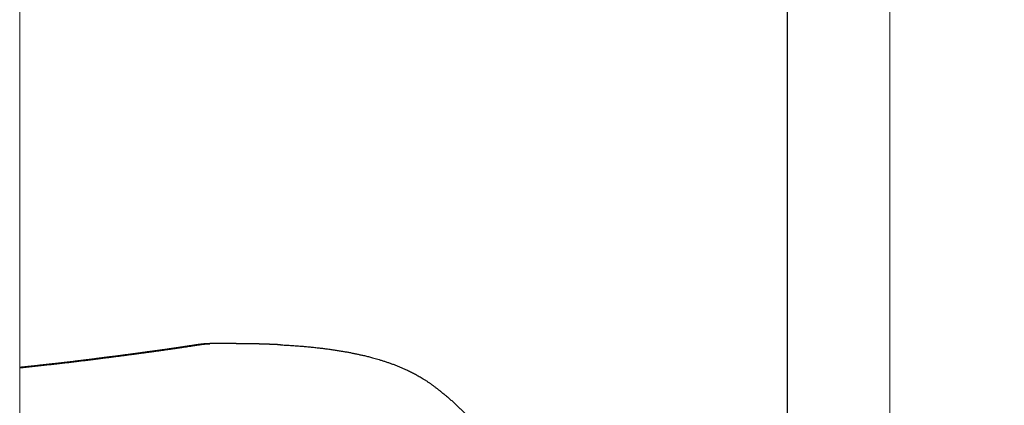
# Model space of a CAD drawing. Header units: millimetres. Extents: x -6792 to 22441, y -13430 to 4653.
# Tile 131 of 256: x -1723 to -1711, y -12301 to -12296. Entities that reach past the tile are written whole.
import ezdxf

# ---------------------------------------------------------------- set-up
doc = ezdxf.new("R2010")
doc.units = ezdxf.units.MM
doc.layers.add('_A_ŚCIANY WEWNĘTRZNE', color=7, linetype='Continuous', lineweight=13)
doc.layers.add('drzwi', color=30, linetype='Continuous', lineweight=20)
doc.layers.add('Wyposazenie Wew - Urzadzenia Sanitarne', color=6, linetype='Continuous')

msp = doc.modelspace()

# ---------------------------------------------------------------- linework, layer by layer
msp.add_line((-1720.198, -12300.122), (-1720.197, -12300.122))
for points, knots in [([(-1720.198, -12300.122), (-1720.198, -12300.122), (-1720.202, -12300.122), (-1720.209, -12300.122), (-1720.219, -12300.122), (-1720.23, -12300.123), (-1720.241, -12300.123), (-1720.252, -12300.124), (-1720.262, -12300.125), (-1720.271, -12300.126), (-1720.28, -12300.127), (-1720.289, -12300.128), (-1720.299, -12300.129), (-1720.307, -12300.13), (-1720.316, -12300.131), (-1720.325, -12300.132), (-1720.334, -12300.133), (-1720.342, -12300.135), (-1720.351, -12300.136), (-1720.359, -12300.137), (-1720.368, -12300.138), (-1720.376, -12300.139), (-1720.384, -12300.141), (-1720.393, -12300.142), (-1720.401, -12300.143), (-1720.409, -12300.144), (-1720.418, -12300.146), (-1720.426, -12300.147), (-1720.435, -12300.148), (-1720.443, -12300.149), (-1720.452, -12300.151), (-1720.46, -12300.152), (-1720.469, -12300.153), (-1720.478, -12300.155), (-1720.487, -12300.156), (-1720.496, -12300.157), (-1720.505, -12300.159), (-1720.514, -12300.16), (-1720.523, -12300.162), (-1720.532, -12300.163), (-1720.542, -12300.164), (-1720.551, -12300.166), (-1720.56, -12300.167), (-1720.57, -12300.169), (-1720.58, -12300.17), (-1720.589, -12300.172), (-1720.599, -12300.173), (-1720.609, -12300.174), (-1720.619, -12300.176), (-1720.629, -12300.177), (-1720.639, -12300.179), (-1720.649, -12300.18), (-1720.66, -12300.182), (-1720.67, -12300.183), (-1720.681, -12300.185), (-1720.691, -12300.186), (-1720.702, -12300.188), (-1720.713, -12300.189), (-1720.723, -12300.191), (-1720.734, -12300.193), (-1720.745, -12300.194), (-1720.756, -12300.196), (-1720.767, -12300.197), (-1720.778, -12300.199), (-1720.79, -12300.2), (-1720.801, -12300.202), (-1720.813, -12300.204), (-1720.824, -12300.205), (-1720.836, -12300.207), (-1720.848, -12300.208), (-1720.86, -12300.21), (-1720.872, -12300.212), (-1720.884, -12300.213), (-1720.896, -12300.215), (-1720.908, -12300.217), (-1720.92, -12300.218), (-1720.933, -12300.22), (-1720.945, -12300.222), (-1720.958, -12300.223), (-1720.971, -12300.225), (-1720.983, -12300.227), (-1720.996, -12300.229), (-1721.009, -12300.23), (-1721.022, -12300.232), (-1721.035, -12300.234), (-1721.049, -12300.236), (-1721.062, -12300.237), (-1721.075, -12300.239), (-1721.089, -12300.241), (-1721.102, -12300.243), (-1721.116, -12300.245), (-1721.129, -12300.246), (-1721.143, -12300.248), (-1721.157, -12300.25), (-1721.171, -12300.252), (-1721.185, -12300.254), (-1721.199, -12300.256), (-1721.213, -12300.257), (-1721.227, -12300.259), (-1721.242, -12300.261), (-1721.256, -12300.263), (-1721.271, -12300.265), (-1721.285, -12300.267), (-1721.3, -12300.269), (-1721.315, -12300.271), (-1721.33, -12300.273), (-1721.345, -12300.275), (-1721.36, -12300.277), (-1721.375, -12300.279), (-1721.39, -12300.28), (-1721.405, -12300.282), (-1721.42, -12300.284), (-1721.435, -12300.286), (-1721.451, -12300.288), (-1721.466, -12300.29), (-1721.482, -12300.292), (-1721.498, -12300.294), (-1721.513, -12300.296), (-1721.529, -12300.298), (-1721.545, -12300.3), (-1721.561, -12300.302), (-1721.577, -12300.304), (-1721.593, -12300.306), (-1721.61, -12300.309), (-1721.626, -12300.311), (-1721.643, -12300.313), (-1721.659, -12300.315), (-1721.676, -12300.317), (-1721.692, -12300.319), (-1721.709, -12300.321), (-1721.726, -12300.323), (-1721.743, -12300.325), (-1721.759, -12300.327), (-1721.776, -12300.329), (-1721.793, -12300.331), (-1721.811, -12300.333), (-1721.828, -12300.335), (-1721.845, -12300.337), (-1721.862, -12300.34), (-1721.88, -12300.342), (-1721.897, -12300.344), (-1721.915, -12300.346), (-1721.933, -12300.348), (-1721.95, -12300.35), (-1721.968, -12300.352), (-1721.986, -12300.354), (-1722.004, -12300.356), (-1722.022, -12300.358), (-1722.04, -12300.36), (-1722.059, -12300.363), (-1722.077, -12300.365), (-1722.095, -12300.367), (-1722.114, -12300.369), (-1722.132, -12300.371), (-1722.151, -12300.373), (-1722.17, -12300.375), (-1722.188, -12300.377), (-1722.207, -12300.379), (-1722.226, -12300.381), (-1722.245, -12300.383), (-1722.264, -12300.385), (-1722.284, -12300.388), (-1722.303, -12300.39), (-1722.322, -12300.392), (-1722.342, -12300.394), (-1722.361, -12300.396), (-1722.381, -12300.398), (-1722.4, -12300.4), (-1722.42, -12300.402), (-1722.44, -12300.404), (-1722.46, -12300.406), (-1722.48, -12300.408), (-1722.497, -12300.41), (-1722.507, -12300.411), (-1722.511, -12300.411)], [0, 0, 0, 0, 0.0008965, 0.0143923, 0.028259, 0.0426582, 0.0573347, 0.0717963, 0.0841348, 0.095797, 0.1068511, 0.1185637, 0.1289025, 0.139852, 0.1502788, 0.1602499, 0.1698349, 0.1790889, 0.1880557, 0.1967705, 0.2052622, 0.2135547, 0.22166, 0.22964, 0.237452, 0.2451104, 0.252628, 0.2600159, 0.267284, 0.2744408, 0.2814938, 0.2884498, 0.2953149, 0.3020945, 0.3087935, 0.3154164, 0.3220301, 0.3285243, 0.3349356, 0.3412689, 0.3475282, 0.3537174, 0.35984, 0.3658992, 0.3718979, 0.377839, 0.3837248, 0.389558, 0.3953405, 0.4010745, 0.406762, 0.4124047, 0.4180043, 0.4236183, 0.4290618, 0.4344536, 0.4397963, 0.4450918, 0.4503421, 0.4555489, 0.4607139, 0.4658386, 0.4709246, 0.4759732, 0.4809858, 0.4859637, 0.490908, 0.4958199, 0.5007005, 0.5055509, 0.5103721, 0.515165, 0.5199305, 0.5246544, 0.5293494, 0.5340084, 0.5386328, 0.5432241, 0.5477835, 0.5523123, 0.5568116, 0.5612826, 0.5657263, 0.5701437, 0.5745341, 0.5788789, 0.5831902, 0.5874749, 0.591733, 0.5959647, 0.6001702, 0.6043496, 0.6085032, 0.6126311, 0.6167335, 0.6208105, 0.6248628, 0.6288158, 0.6328729, 0.6368997, 0.6408967, 0.6448651, 0.6488056, 0.6527193, 0.6566069, 0.6604694, 0.6643074, 0.6681218, 0.6719134, 0.6756828, 0.6794307, 0.6831579, 0.6868649, 0.6905524, 0.6942211, 0.6978715, 0.7015042, 0.7051198, 0.7087188, 0.7123017, 0.7158692, 0.7194217, 0.7229597, 0.7264836, 0.7300235, 0.7335115, 0.7369818, 0.7404352, 0.7438722, 0.7472936, 0.7506999, 0.7540911, 0.7574603, 0.7608194, 0.7641677, 0.7675037, 0.7708258, 0.7741323, 0.7774219, 0.780694, 0.7839614, 0.7872209, 0.790468, 0.793703, 0.7969261, 0.8001376, 0.803338, 0.8065274, 0.8097061, 0.8128745, 0.8160329, 0.8191814, 0.8223205, 0.8254504, 0.8285713, 0.8316836, 0.83479, 0.837892, 0.8409853, 0.8440703, 0.8471471, 0.850216, 0.8532775, 0.8563316, 0.8593788, 0.8624194, 0.8654535, 0.8684814, 0.8715036, 0.8745201, 0.8775313, 0.8805376, 0.883539, 0.885141, 0.885141, 0.885141, 0.885141]), ([(-1722.511, -12300.414), (-1722.509, -12300.414), (-1722.495, -12300.413), (-1722.468, -12300.41), (-1722.431, -12300.406), (-1722.394, -12300.402), (-1722.357, -12300.399), (-1722.321, -12300.395), (-1722.285, -12300.391), (-1722.25, -12300.387), (-1722.214, -12300.383), (-1722.179, -12300.379), (-1722.145, -12300.375), (-1722.111, -12300.372), (-1722.077, -12300.368), (-1722.043, -12300.364), (-1722.01, -12300.36), (-1721.978, -12300.356), (-1721.946, -12300.353), (-1721.914, -12300.349), (-1721.883, -12300.345), (-1721.852, -12300.341), (-1721.821, -12300.338), (-1721.791, -12300.334), (-1721.761, -12300.33), (-1721.73, -12300.327), (-1721.699, -12300.323), (-1721.666, -12300.319), (-1721.634, -12300.315), (-1721.603, -12300.311), (-1721.572, -12300.307), (-1721.542, -12300.303), (-1721.512, -12300.299), (-1721.483, -12300.296), (-1721.454, -12300.292), (-1721.426, -12300.288), (-1721.398, -12300.285), (-1721.37, -12300.281), (-1721.343, -12300.277), (-1721.316, -12300.274), (-1721.289, -12300.271), (-1721.263, -12300.267), (-1721.238, -12300.264), (-1721.213, -12300.26), (-1721.188, -12300.257), (-1721.164, -12300.254), (-1721.141, -12300.251), (-1721.115, -12300.248), (-1721.089, -12300.244), (-1721.061, -12300.24), (-1721.034, -12300.237), (-1721.009, -12300.233), (-1720.985, -12300.23), (-1720.962, -12300.227), (-1720.941, -12300.224), (-1720.919, -12300.221), (-1720.899, -12300.218), (-1720.876, -12300.215), (-1720.853, -12300.212), (-1720.829, -12300.209), (-1720.805, -12300.206), (-1720.783, -12300.202), (-1720.76, -12300.199), (-1720.739, -12300.196), (-1720.718, -12300.193), (-1720.697, -12300.19), (-1720.678, -12300.188), (-1720.659, -12300.185), (-1720.642, -12300.182), (-1720.626, -12300.18), (-1720.611, -12300.178), (-1720.596, -12300.176), (-1720.581, -12300.173), (-1720.567, -12300.171), (-1720.553, -12300.169), (-1720.54, -12300.167), (-1720.524, -12300.165), (-1720.507, -12300.162), (-1720.489, -12300.16), (-1720.472, -12300.157), (-1720.455, -12300.154), (-1720.438, -12300.152), (-1720.423, -12300.149), (-1720.408, -12300.147), (-1720.393, -12300.145), (-1720.38, -12300.143), (-1720.366, -12300.141), (-1720.354, -12300.139), (-1720.342, -12300.137), (-1720.33, -12300.135), (-1720.319, -12300.134), (-1720.308, -12300.132), (-1720.297, -12300.131), (-1720.287, -12300.129), (-1720.277, -12300.128), (-1720.268, -12300.127), (-1720.259, -12300.126), (-1720.251, -12300.125), (-1720.243, -12300.124), (-1720.234, -12300.123), (-1720.226, -12300.123), (-1720.217, -12300.122), (-1720.208, -12300.122), (-1720.201, -12300.122), (-1720.198, -12300.122)], [0.1121397, 0.1121397, 0.1121397, 0.1121397, 0.1129034, 0.1184832, 0.1240629, 0.1296418, 0.135243, 0.1408449, 0.146447, 0.1520489, 0.1576502, 0.1633432, 0.1690368, 0.1747307, 0.1804244, 0.1861174, 0.1918101, 0.1975034, 0.2031968, 0.2088901, 0.2145828, 0.220354, 0.2261256, 0.2318975, 0.2376692, 0.2434404, 0.2500335, 0.2566271, 0.2632207, 0.2698139, 0.2764068, 0.283, 0.2895933, 0.2961862, 0.3028318, 0.3094778, 0.3161238, 0.3227695, 0.3295901, 0.3364112, 0.3432324, 0.3500536, 0.3568742, 0.3636944, 0.370515, 0.3773357, 0.3841563, 0.3909766, 0.3995716, 0.4081671, 0.4167626, 0.4253577, 0.4329511, 0.4405446, 0.4481381, 0.4557356, 0.4633333, 0.4709309, 0.4804593, 0.4899882, 0.4995173, 0.5090463, 0.5185748, 0.5281188, 0.5376632, 0.5472077, 0.5567522, 0.5662963, 0.5745901, 0.582884, 0.5911778, 0.599474, 0.6077702, 0.6160664, 0.6243484, 0.6326304, 0.6409124, 0.6533381, 0.6657637, 0.6781965, 0.6906292, 0.703064, 0.7154988, 0.7279216, 0.7403444, 0.7527687, 0.765193, 0.7776213, 0.7900496, 0.8024791, 0.8149085, 0.8277343, 0.8405601, 0.8533867, 0.8662134, 0.8790424, 0.8918714, 0.9047011, 0.9175307, 0.9314337, 0.9453366, 0.9592396, 0.9800956, 1, 1, 1, 1]), ([(-1719.339, -12300.136), (-1719.339, -12300.136), (-1719.339, -12300.136), (-1719.34, -12300.136), (-1719.342, -12300.136), (-1719.344, -12300.136), (-1719.345, -12300.136), (-1719.347, -12300.136), (-1719.349, -12300.136), (-1719.35, -12300.135), (-1719.351, -12300.135), (-1719.353, -12300.135), (-1719.354, -12300.135), (-1719.356, -12300.135), (-1719.357, -12300.135), (-1719.358, -12300.135), (-1719.36, -12300.135), (-1719.362, -12300.135), (-1719.364, -12300.135), (-1719.366, -12300.135), (-1719.368, -12300.135), (-1719.369, -12300.135), (-1719.371, -12300.135), (-1719.372, -12300.134), (-1719.374, -12300.134), (-1719.375, -12300.134), (-1719.377, -12300.134), (-1719.379, -12300.134), (-1719.382, -12300.134), (-1719.384, -12300.134), (-1719.386, -12300.134), (-1719.388, -12300.134), (-1719.389, -12300.134), (-1719.39, -12300.134), (-1719.392, -12300.134), (-1719.393, -12300.134), (-1719.395, -12300.133), (-1719.396, -12300.133), (-1719.398, -12300.133), (-1719.4, -12300.133), (-1719.403, -12300.133), (-1719.405, -12300.133), (-1719.407, -12300.133), (-1719.408, -12300.133), (-1719.409, -12300.133), (-1719.41, -12300.133), (-1719.412, -12300.133), (-1719.413, -12300.133), (-1719.414, -12300.133), (-1719.415, -12300.133), (-1719.416, -12300.133), (-1719.418, -12300.133), (-1719.42, -12300.132), (-1719.422, -12300.132), (-1719.423, -12300.132), (-1719.425, -12300.132), (-1719.427, -12300.132), (-1719.428, -12300.132), (-1719.429, -12300.132), (-1719.431, -12300.132), (-1719.432, -12300.132), (-1719.434, -12300.132), (-1719.435, -12300.132), (-1719.437, -12300.132), (-1719.439, -12300.132), (-1719.442, -12300.132), (-1719.443, -12300.131), (-1719.445, -12300.131), (-1719.447, -12300.131), (-1719.448, -12300.131), (-1719.449, -12300.131), (-1719.451, -12300.131), (-1719.452, -12300.131), (-1719.454, -12300.131), (-1719.456, -12300.131), (-1719.458, -12300.131), (-1719.461, -12300.131), (-1719.463, -12300.131), (-1719.465, -12300.131), (-1719.467, -12300.131), (-1719.468, -12300.131), (-1719.47, -12300.13), (-1719.471, -12300.13), (-1719.472, -12300.13), (-1719.474, -12300.13), (-1719.476, -12300.13), (-1719.477, -12300.13), (-1719.479, -12300.13), (-1719.481, -12300.13), (-1719.483, -12300.13), (-1719.485, -12300.13), (-1719.486, -12300.13), (-1719.488, -12300.13), (-1719.489, -12300.13), (-1719.49, -12300.13), (-1719.491, -12300.13), (-1719.492, -12300.13), (-1719.494, -12300.13), (-1719.496, -12300.13), (-1719.498, -12300.129), (-1719.5, -12300.129), (-1719.502, -12300.129), (-1719.504, -12300.129), (-1719.506, -12300.129), (-1719.508, -12300.129), (-1719.51, -12300.129), (-1719.511, -12300.129), (-1719.513, -12300.129), (-1719.514, -12300.129), (-1719.516, -12300.129), (-1719.518, -12300.129), (-1719.52, -12300.129), (-1719.523, -12300.129), (-1719.525, -12300.129), (-1719.527, -12300.129), (-1719.529, -12300.128), (-1719.53, -12300.128), (-1719.531, -12300.128), (-1719.533, -12300.128), (-1719.534, -12300.128), (-1719.535, -12300.128), (-1719.537, -12300.128), (-1719.538, -12300.128), (-1719.54, -12300.128), (-1719.542, -12300.128), (-1719.544, -12300.128), (-1719.546, -12300.128), (-1719.548, -12300.128), (-1719.55, -12300.128), (-1719.552, -12300.128), (-1719.553, -12300.128), (-1719.555, -12300.128), (-1719.556, -12300.128), (-1719.557, -12300.128), (-1719.558, -12300.128), (-1719.56, -12300.127), (-1719.561, -12300.127), (-1719.563, -12300.127), (-1719.565, -12300.127), (-1719.567, -12300.127), (-1719.57, -12300.127), (-1719.572, -12300.127), (-1719.574, -12300.127), (-1719.576, -12300.127), (-1719.578, -12300.127), (-1719.579, -12300.127), (-1719.582, -12300.127), (-1719.584, -12300.127), (-1719.586, -12300.127), (-1719.588, -12300.127), (-1719.59, -12300.127), (-1719.592, -12300.127), (-1719.594, -12300.127), (-1719.595, -12300.126), (-1719.596, -12300.126), (-1719.597, -12300.126), (-1719.599, -12300.126), (-1719.6, -12300.126), (-1719.601, -12300.126), (-1719.602, -12300.126), (-1719.604, -12300.126), (-1719.605, -12300.126), (-1719.607, -12300.126), (-1719.609, -12300.126), (-1719.611, -12300.126), (-1719.613, -12300.126), (-1719.616, -12300.126), (-1719.617, -12300.126), (-1719.619, -12300.126), (-1719.62, -12300.126), (-1719.622, -12300.126), (-1719.622, -12300.126), (-1719.623, -12300.126), (-1719.624, -12300.126), (-1719.625, -12300.126), (-1719.626, -12300.126), (-1719.627, -12300.126), (-1719.629, -12300.126), (-1719.63, -12300.126), (-1719.633, -12300.126), (-1719.635, -12300.125), (-1719.637, -12300.125), (-1719.639, -12300.125), (-1719.641, -12300.125), (-1719.643, -12300.125), (-1719.645, -12300.125), (-1719.646, -12300.125), (-1719.648, -12300.125), (-1719.649, -12300.125), (-1719.651, -12300.125), (-1719.653, -12300.125), (-1719.654, -12300.125), (-1719.657, -12300.125), (-1719.659, -12300.125), (-1719.661, -12300.125), (-1719.664, -12300.125), (-1719.666, -12300.125), (-1719.668, -12300.125), (-1719.67, -12300.125), (-1719.672, -12300.125), (-1719.673, -12300.125), (-1719.675, -12300.125), (-1719.676, -12300.124), (-1719.678, -12300.124), (-1719.68, -12300.124), (-1719.682, -12300.124), (-1719.684, -12300.124), (-1719.686, -12300.124), (-1719.689, -12300.124), (-1719.691, -12300.124), (-1719.693, -12300.124), (-1719.695, -12300.124), (-1719.697, -12300.124), (-1719.699, -12300.124), (-1719.701, -12300.124), (-1719.703, -12300.124), (-1719.705, -12300.124), (-1719.708, -12300.124), (-1719.71, -12300.124), (-1719.712, -12300.124), (-1719.715, -12300.124), (-1719.717, -12300.124), (-1719.719, -12300.124), (-1719.721, -12300.124), (-1719.723, -12300.124), (-1719.725, -12300.124), (-1719.727, -12300.123), (-1719.729, -12300.123), (-1719.731, -12300.123), (-1719.734, -12300.123), (-1719.737, -12300.123), (-1719.74, -12300.123), (-1719.742, -12300.123), (-1719.744, -12300.123), (-1719.746, -12300.123), (-1719.748, -12300.123), (-1719.75, -12300.123), (-1719.751, -12300.123), (-1719.753, -12300.123), (-1719.754, -12300.123), (-1719.755, -12300.123), (-1719.756, -12300.123), (-1719.758, -12300.123), (-1719.76, -12300.123), (-1719.762, -12300.123), (-1719.764, -12300.123), (-1719.766, -12300.123), (-1719.768, -12300.123), (-1719.77, -12300.123), (-1719.772, -12300.123), (-1719.774, -12300.123), (-1719.775, -12300.123), (-1719.777, -12300.123), (-1719.778, -12300.123), (-1719.779, -12300.123), (-1719.781, -12300.123), (-1719.783, -12300.123), (-1719.785, -12300.123), (-1719.787, -12300.123), (-1719.79, -12300.122), (-1719.792, -12300.122), (-1719.795, -12300.122), (-1719.797, -12300.122), (-1719.798, -12300.122), (-1719.8, -12300.122), (-1719.801, -12300.122), (-1719.802, -12300.122), (-1719.804, -12300.122), (-1719.805, -12300.122), (-1719.807, -12300.122), (-1719.809, -12300.122), (-1719.811, -12300.122), (-1719.813, -12300.122), (-1719.815, -12300.122), (-1719.818, -12300.122), (-1719.82, -12300.122), (-1719.823, -12300.122), (-1719.825, -12300.122), (-1719.827, -12300.122), (-1719.83, -12300.122), (-1719.832, -12300.122), (-1719.834, -12300.122), (-1719.835, -12300.122), (-1719.837, -12300.122), (-1719.838, -12300.122), (-1719.839, -12300.122), (-1719.841, -12300.122), (-1719.843, -12300.122), (-1719.846, -12300.122), (-1719.848, -12300.122), (-1719.85, -12300.122), (-1719.853, -12300.122), (-1719.855, -12300.122), (-1719.857, -12300.122), (-1719.858, -12300.122), (-1719.86, -12300.122), (-1719.861, -12300.122), (-1719.862, -12300.122), (-1719.863, -12300.122), (-1719.865, -12300.122), (-1719.867, -12300.122), (-1719.869, -12300.122), (-1719.871, -12300.122), (-1719.874, -12300.122), (-1719.877, -12300.122), (-1719.879, -12300.122), (-1719.882, -12300.121), (-1719.885, -12300.121), (-1719.887, -12300.121), (-1719.89, -12300.121), (-1719.892, -12300.121), (-1719.893, -12300.121), (-1719.895, -12300.121), (-1719.897, -12300.121), (-1719.899, -12300.121), (-1719.901, -12300.121), (-1719.903, -12300.121), (-1719.906, -12300.121), (-1719.908, -12300.121), (-1719.911, -12300.121), (-1719.914, -12300.121), (-1719.917, -12300.121), (-1719.919, -12300.121), (-1719.922, -12300.121), (-1719.924, -12300.121), (-1719.926, -12300.121), (-1719.927, -12300.121), (-1719.929, -12300.121), (-1719.931, -12300.121), (-1719.932, -12300.121), (-1719.934, -12300.121), (-1719.936, -12300.121), (-1719.938, -12300.121), (-1719.941, -12300.121), (-1719.944, -12300.121), (-1719.947, -12300.121), (-1719.949, -12300.121), (-1719.952, -12300.121), (-1719.954, -12300.121), (-1719.956, -12300.121), (-1719.958, -12300.121), (-1719.96, -12300.121), (-1719.962, -12300.121), (-1719.963, -12300.121), (-1719.965, -12300.121), (-1719.966, -12300.121), (-1719.968, -12300.121), (-1719.971, -12300.121), (-1719.973, -12300.121), (-1719.976, -12300.121), (-1719.98, -12300.121), (-1719.983, -12300.121), (-1719.986, -12300.121), (-1719.988, -12300.121), (-1719.991, -12300.121), (-1719.993, -12300.121), (-1719.995, -12300.121), (-1719.996, -12300.121), (-1719.998, -12300.121), (-1720, -12300.121), (-1720.002, -12300.121), (-1720.005, -12300.121), (-1720.007, -12300.121), (-1720.01, -12300.121), (-1720.013, -12300.121), (-1720.016, -12300.121), (-1720.019, -12300.121), (-1720.022, -12300.121), (-1720.024, -12300.121), (-1720.027, -12300.121), (-1720.029, -12300.121), (-1720.032, -12300.121), (-1720.035, -12300.121), (-1720.037, -12300.121), (-1720.04, -12300.121), (-1720.044, -12300.121), (-1720.047, -12300.121), (-1720.051, -12300.121), (-1720.055, -12300.121), (-1720.058, -12300.121), (-1720.061, -12300.121), (-1720.064, -12300.121), (-1720.066, -12300.121), (-1720.069, -12300.121), (-1720.071, -12300.121), (-1720.073, -12300.121), (-1720.075, -12300.121), (-1720.077, -12300.121), (-1720.08, -12300.121), (-1720.083, -12300.121), (-1720.086, -12300.121), (-1720.089, -12300.121), (-1720.092, -12300.121), (-1720.096, -12300.121), (-1720.099, -12300.121), (-1720.102, -12300.121), (-1720.104, -12300.121), (-1720.105, -12300.121), (-1720.107, -12300.121), (-1720.109, -12300.121), (-1720.111, -12300.121), (-1720.113, -12300.121), (-1720.115, -12300.121), (-1720.117, -12300.121), (-1720.119, -12300.121), (-1720.122, -12300.121), (-1720.126, -12300.121), (-1720.131, -12300.121), (-1720.137, -12300.121), (-1720.142, -12300.121), (-1720.146, -12300.121), (-1720.15, -12300.121), (-1720.153, -12300.121), (-1720.156, -12300.121), (-1720.159, -12300.121), (-1720.162, -12300.121), (-1720.164, -12300.121), (-1720.168, -12300.121), (-1720.172, -12300.121), (-1720.176, -12300.121), (-1720.18, -12300.121), (-1720.184, -12300.121), (-1720.188, -12300.121), (-1720.191, -12300.121), (-1720.194, -12300.121), (-1720.196, -12300.122), (-1720.197, -12300.122)], [0, 0, 0, 0, 0.000152, 0.001738, 0.003576, 0.005666, 0.007918, 0.00995, 0.011718, 0.013224, 0.015073, 0.016792, 0.018381, 0.019883, 0.021398, 0.023208, 0.025315, 0.027713, 0.030083, 0.032236, 0.034497, 0.036532, 0.038367, 0.040001, 0.041569, 0.043442, 0.045661, 0.048226, 0.05092, 0.053547, 0.056073, 0.058129, 0.059941, 0.061508, 0.062923, 0.064514, 0.066308, 0.068307, 0.070736, 0.073389, 0.076249, 0.078895, 0.081142, 0.082711, 0.084022, 0.085305, 0.086622, 0.087973, 0.089358, 0.090788, 0.092416, 0.094242, 0.096266, 0.098439, 0.100952, 0.103103, 0.104892, 0.106433, 0.107972, 0.109489, 0.111017, 0.112811, 0.115009, 0.117311, 0.119904, 0.122388, 0.124644, 0.126679, 0.128538, 0.130228, 0.13175, 0.133343, 0.135164, 0.137275, 0.139677, 0.1423, 0.144999, 0.147776, 0.150272, 0.152407, 0.154212, 0.155774, 0.157369, 0.159006, 0.160692, 0.162616, 0.164861, 0.167089, 0.169508, 0.171747, 0.17374, 0.175484, 0.176999, 0.178446, 0.179868, 0.181329, 0.182788, 0.184495, 0.186511, 0.188837, 0.191423, 0.194109, 0.196725, 0.199178, 0.201343, 0.20322, 0.204818, 0.206658, 0.20859, 0.210615, 0.212878, 0.215501, 0.218487, 0.221519, 0.224132, 0.225888, 0.227404, 0.228872, 0.230338, 0.231826, 0.233338, 0.235075, 0.23708, 0.239351, 0.241808, 0.244292, 0.246771, 0.249173, 0.25136, 0.253272, 0.25491, 0.256375, 0.257859, 0.259367, 0.2609, 0.262551, 0.264461, 0.266631, 0.269061, 0.271515, 0.274401, 0.276915, 0.279135, 0.281384, 0.283507, 0.285739, 0.288394, 0.291471, 0.293613, 0.295927, 0.298407, 0.300749, 0.302771, 0.304473, 0.305854, 0.306991, 0.308408, 0.309834, 0.311271, 0.312717, 0.314335, 0.316156, 0.318315, 0.320809, 0.323423, 0.325999, 0.328474, 0.330699, 0.332623, 0.334245, 0.335452, 0.336602, 0.337749, 0.338892, 0.340032, 0.341168, 0.342344, 0.343812, 0.345852, 0.34831, 0.351141, 0.353866, 0.35647, 0.358824, 0.360953, 0.362985, 0.36476, 0.36644, 0.368164, 0.369931, 0.371892, 0.374145, 0.37672, 0.379603, 0.382414, 0.384977, 0.387677, 0.390132, 0.392429, 0.394572, 0.396302, 0.398103, 0.399976, 0.401971, 0.404214, 0.406663, 0.409347, 0.411955, 0.414337, 0.417242, 0.419852, 0.422308, 0.424631, 0.427032, 0.429568, 0.431702, 0.434105, 0.436783, 0.439698, 0.442463, 0.444979, 0.447674, 0.450156, 0.452488, 0.454694, 0.456947, 0.459238, 0.461684, 0.464524, 0.467778, 0.471245, 0.474425, 0.477309, 0.479887, 0.482153, 0.484091, 0.485962, 0.487835, 0.489709, 0.490801, 0.492111, 0.493684, 0.495522, 0.497624, 0.499948, 0.502219, 0.505177, 0.507911, 0.510295, 0.512314, 0.514088, 0.515695, 0.517301, 0.518908, 0.520514, 0.522268, 0.52435, 0.526855, 0.529767, 0.532845, 0.536016, 0.53857, 0.540789, 0.542671, 0.544217, 0.545506, 0.54678, 0.548781, 0.550785, 0.552842, 0.554821, 0.55703, 0.559468, 0.562132, 0.565022, 0.568099, 0.57101, 0.573675, 0.576681, 0.579354, 0.581706, 0.583881, 0.586064, 0.587479, 0.588898, 0.590496, 0.592482, 0.594855, 0.597562, 0.600409, 0.603231, 0.606004, 0.608531, 0.610685, 0.612468, 0.613931, 0.615355, 0.616779, 0.618203, 0.620197, 0.622313, 0.624701, 0.627364, 0.630321, 0.633519, 0.63696, 0.640262, 0.64334, 0.646223, 0.648774, 0.650988, 0.653006, 0.655025, 0.657009, 0.659013, 0.66131, 0.663994, 0.667097, 0.670392, 0.673855, 0.677326, 0.680484, 0.683321, 0.685883, 0.688201, 0.690295, 0.692341, 0.694388, 0.696436, 0.698119, 0.700073, 0.702308, 0.704817, 0.707451, 0.710901, 0.714438, 0.717759, 0.72074, 0.723401, 0.725836, 0.728058, 0.72988, 0.731699, 0.733519, 0.73534, 0.73725, 0.739483, 0.742053, 0.74491, 0.748646, 0.752514, 0.75627, 0.759686, 0.762766, 0.765285, 0.767546, 0.76965, 0.771754, 0.773859, 0.775944, 0.778284, 0.780953, 0.783932, 0.787179, 0.790621, 0.794136, 0.797494, 0.800688, 0.803605, 0.80617, 0.80928, 0.812308, 0.815316, 0.818495, 0.822006, 0.825794, 0.829925, 0.834183, 0.83844, 0.842028, 0.845441, 0.848651, 0.85162, 0.854326, 0.856865, 0.859258, 0.861652, 0.864136, 0.866968, 0.870163, 0.873647, 0.877387, 0.881303, 0.885215, 0.889085, 0.891812, 0.89417, 0.896169, 0.898033, 0.899843, 0.902176, 0.904456, 0.906824, 0.909292, 0.911918, 0.914947, 0.91839, 0.924927, 0.931475, 0.938007, 0.942595, 0.946774, 0.950576, 0.954148, 0.956956, 0.95978, 0.96287, 0.966308, 0.970981, 0.975853, 0.980762, 0.98567, 0.989526, 0.993381, 0.996961, 1, 1, 1, 1]), ([(-1719.339, -12300.136), (-1719.319, -12300.137), (-1719.278, -12300.139), (-1719.219, -12300.143), (-1719.161, -12300.146), (-1719.104, -12300.151), (-1719.048, -12300.155), (-1718.991, -12300.16), (-1718.935, -12300.166), (-1718.881, -12300.172), (-1718.828, -12300.178), (-1718.777, -12300.185), (-1718.725, -12300.192), (-1718.674, -12300.199), (-1718.623, -12300.207), (-1718.575, -12300.215), (-1718.53, -12300.223), (-1718.487, -12300.231), (-1718.445, -12300.24), (-1718.402, -12300.249), (-1718.36, -12300.258), (-1718.315, -12300.268), (-1718.268, -12300.28), (-1718.224, -12300.291), (-1718.186, -12300.302), (-1718.154, -12300.311), (-1718.119, -12300.322), (-1718.082, -12300.333), (-1718.043, -12300.346), (-1718.005, -12300.359), (-1717.966, -12300.373), (-1717.928, -12300.388), (-1717.89, -12300.403), (-1717.853, -12300.419), (-1717.821, -12300.433), (-1717.792, -12300.446), (-1717.768, -12300.457), (-1717.744, -12300.469), (-1717.72, -12300.481), (-1717.697, -12300.494), (-1717.673, -12300.507), (-1717.649, -12300.52), (-1717.626, -12300.534), (-1717.601, -12300.549), (-1717.575, -12300.566), (-1717.547, -12300.584), (-1717.52, -12300.603), (-1717.493, -12300.622), (-1717.467, -12300.642), (-1717.44, -12300.662), (-1717.414, -12300.682), (-1717.384, -12300.706), (-1717.352, -12300.732), (-1717.316, -12300.761), (-1717.281, -12300.792), (-1717.246, -12300.822), (-1717.212, -12300.854), (-1717.179, -12300.885), (-1717.147, -12300.916), (-1717.116, -12300.947), (-1717.085, -12300.979), (-1717.057, -12301.009), (-1717.032, -12301.037), (-1717.009, -12301.064), (-1716.986, -12301.09), (-1716.964, -12301.117), (-1716.942, -12301.144), (-1716.92, -12301.171), (-1716.899, -12301.199), (-1716.878, -12301.227), (-1716.858, -12301.255), (-1716.839, -12301.283), (-1716.819, -12301.311), (-1716.801, -12301.34), (-1716.782, -12301.369), (-1716.763, -12301.399), (-1716.743, -12301.432), (-1716.723, -12301.467), (-1716.703, -12301.503), (-1716.684, -12301.539), (-1716.666, -12301.575), (-1716.648, -12301.611), (-1716.631, -12301.648), (-1716.615, -12301.683), (-1716.601, -12301.715), (-1716.589, -12301.746), (-1716.577, -12301.776), (-1716.565, -12301.808), (-1716.553, -12301.84), (-1716.541, -12301.873), (-1716.53, -12301.907), (-1716.52, -12301.94), (-1716.509, -12301.977), (-1716.497, -12302.017), (-1716.486, -12302.059), (-1716.475, -12302.102), (-1716.465, -12302.145), (-1716.456, -12302.187), (-1716.448, -12302.229), (-1716.441, -12302.271), (-1716.434, -12302.314), (-1716.427, -12302.356), (-1716.421, -12302.399), (-1716.416, -12302.441), (-1716.411, -12302.485), (-1716.407, -12302.53), (-1716.403, -12302.576), (-1716.4, -12302.622), (-1716.398, -12302.669), (-1716.396, -12302.715), (-1716.394, -12302.761), (-1716.394, -12302.808), (-1716.394, -12302.839), (-1716.394, -12302.854)], [0, 0, 0, 0, 0.013173, 0.026968, 0.039452, 0.051937, 0.064422, 0.076914, 0.089407, 0.101899, 0.113285, 0.124672, 0.136058, 0.147455, 0.158851, 0.170247, 0.179829, 0.189411, 0.198992, 0.208583, 0.218175, 0.227766, 0.23898, 0.250194, 0.257677, 0.26516, 0.272643, 0.281669, 0.290696, 0.299723, 0.308767, 0.317812, 0.326856, 0.335668, 0.34448, 0.350363, 0.356246, 0.362128, 0.368095, 0.374062, 0.380028, 0.386007, 0.391986, 0.397965, 0.405267, 0.412569, 0.419883, 0.427198, 0.434531, 0.441864, 0.4492, 0.456536, 0.466738, 0.476941, 0.487144, 0.497369, 0.507594, 0.517819, 0.527563, 0.537306, 0.54706, 0.556814, 0.564498, 0.572181, 0.57987, 0.587559, 0.595265, 0.602971, 0.610683, 0.618395, 0.625946, 0.633498, 0.64105, 0.648615, 0.656181, 0.663746, 0.672684, 0.681623, 0.690563, 0.699501, 0.708481, 0.717462, 0.726443, 0.735423, 0.742659, 0.749896, 0.757138, 0.764379, 0.772158, 0.779938, 0.787719, 0.795499, 0.803277, 0.813049, 0.822822, 0.832595, 0.842367, 0.851817, 0.861268, 0.870718, 0.880168, 0.889651, 0.899134, 0.908618, 0.918101, 0.928321, 0.938541, 0.948768, 0.958996, 0.969244, 0.979492, 0.989746, 1, 1, 1, 1])]:
    msp.add_open_spline(points, degree=3, knots=knots)
at = {"layer": '_A_ŚCIANY WEWNĘTRZNE', "color": 251, "linetype": 'Continuous'}
msp.add_lwpolyline([(-1711.922, -12195.539), (-1711.922, -12324.413)], dxfattribs=at)
at = {"layer": '_A_ŚCIANY WEWNĘTRZNE', "ltscale": 20}
msp.add_lwpolyline([(-1713.172, -12196.789), (-1713.172, -12324.413)], dxfattribs=at)
at = {"layer": 'drzwi', "color": 3}
msp.add_lwpolyline([(-1722.511, -11775.548), (-1334.809, -11775.548), (-1334.809, -12324.413), (-1722.511, -12324.413)], close=True, dxfattribs=at)
at = {"layer": 'Wyposazenie Wew - Urzadzenia Sanitarne'}
msp.add_lwpolyline([(-1722.511, -12182.854), (-1713.172, -12182.854), (-1713.172, -12324.413)], dxfattribs=at)

doc.saveas('drawing.dxf')
